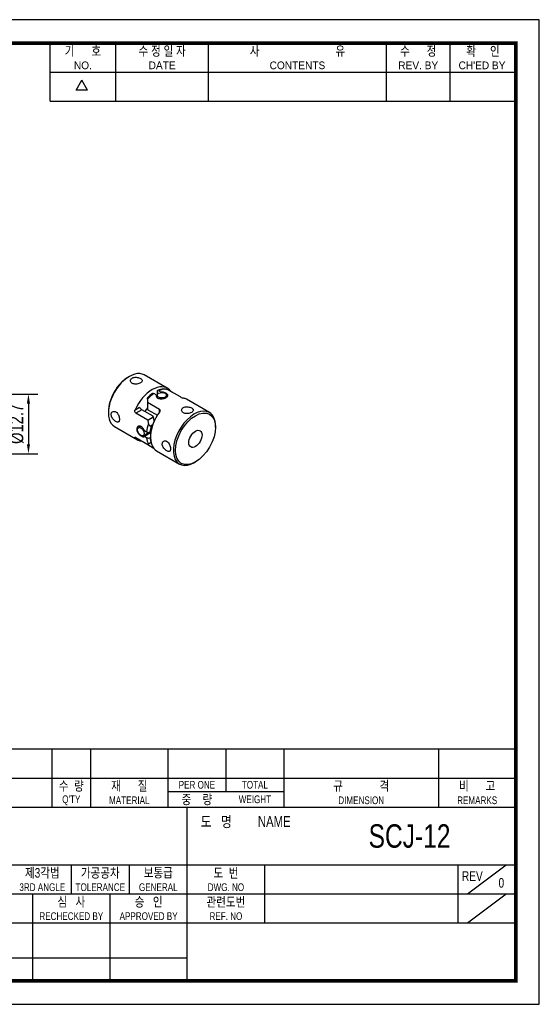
# Model space of a CAD drawing. Header units: millimetres. Extents: x 0 to 297, y 0 to 210.
# Tile 2 of 2: x 186 to 297, y 0 to 210. Entities that reach past the tile are written whole.
import ezdxf
from ezdxf.enums import TextEntityAlignment as Align

# ---------------------------------------------------------------- set-up
doc = ezdxf.new("R2010")
doc.units = ezdxf.units.MM
doc.header["$LTSCALE"] = 5
doc.layers.get('0').update_dxf_attribs({"linetype": 'CONTINUOUS'})
doc.layers.get('Defpoints').update_dxf_attribs({"linetype": 'CONTINUOUS'})
for name, color, linetype in [('BM', 2, 'CONTINUOUS'), ('D', 7, 'CONTINUOUS'), ('DIM', 7, 'CONTINUOUS')]:
    doc.layers.add(name, color=color, linetype=linetype)
doc.styles.get("Standard").update_dxf_attribs({"font": 'Gulim.ttf', "width": 0.8, "height": 3})
doc.dimstyles.new('LIM', dxfattribs={"dimtxt": 2, "dimasz": 2, "dimexe": 2, "dimexo": 1, "dimgap": 1, "dimtad": 1, "dimdec": 3, "dimzin": 9, "dimdsep": 46, "dimtxsty": 'Standard', "dimcen": 3, "dimclrd": 1, "dimclre": 1, "dimadec": 0, "dimazin": 0, "dimtfac": 1, "dimtdec": 3, "dimtmove": 0, "dimatfit": 3, "dimfxl": 0, "dimtolj": 1, "dimtzin": 0, "dimarcsym": 0})

# ---------------------------------------------------------------- blocks, each defined once
blk = doc.blocks.new('*D234')
at = {"layer": 'Defpoints', "color": 0}
for p in [(168.81, 130.14), (168.81, 117.44), (188.11, 117.44)]:
    blk.add_point(p, dxfattribs=at)
at = {"layer": 'DIM', "color": 1, "lineweight": -2}
for p, q in [((169.81, 130.14), (190.11, 130.14)), ((188.11, 128.14), (188.11, 119.44)), ((169.81, 117.44), (190.11, 117.44))]:
    blk.add_line(p, q, dxfattribs=at)
at = {"layer": 'DIM', "color": 1}
for points in [[(187.77, 128.14), (188.44, 128.14), (188.11, 130.14)], [(187.77, 119.44), (188.44, 119.44), (188.11, 117.44)]]:
    blk.add_solid(points, dxfattribs=at)
at = {"layer": 'DIM', "color": 0, "insert": (185.56, 123.79), "char_height": 3, "attachment_point": 5, "rotation": 90}
blk.add_mtext('\\A1;%%c12.7', dxfattribs=at)

msp = doc.modelspace()

# ---------------------------------------------------------------- linework, layer by layer
for p, q in [((192.7139, 192.6407), (192.7139, 205)), ((206.7211, 192.6407), (206.7211, 205)), ((226.4959, 192.6407), (226.4959, 205)), ((264.3976, 192.6407), (264.3976, 205)), ((277.9928, 192.6407), (277.9928, 205)), ((192.7139, 198.8204), (291.588, 198.8204)), ((198.2565, 194.9765), (199.4924, 197.1172)), ((200.7283, 194.9765), (199.4924, 197.1172)), ((200.7283, 194.9765), (198.2565, 194.9765)), ((192.7139, 192.6407), (291.588, 192.6407)), ((292, 54.437), (147.8086, 54.437)), ((193.1259, 54.437), (193.1259, 42.0778)), ((201.3654, 54.437), (201.3654, 42.0778)), ((217.8444, 54.437), (217.8444, 42.0778)), ((230.2037, 54.437), (230.2037, 45.3736)), ((242.563, 54.437), (242.563, 42.0778)), ((275.521, 54.437), (275.521, 42.0778)), ((147.8086, 48.2574), (292, 48.2574)), ((217.8444, 45.3736), (242.563, 45.3736)), ((147.8086, 42.0778), (292, 42.0778)), ((221.9642, 5), (221.9642, 42.0778)), ((147.8086, 29.7185), (292, 29.7185)), ((197.2457, 29.7185), (197.2457, 23.5389)), ((209.6049, 29.7185), (209.6049, 23.5389)), ((238.4432, 29.7185), (238.4432, 17.3593)), ((279.6407, 29.7185), (279.6407, 17.3593)), ((281.7006, 23.5389), (289.9401, 29.7185)), ((147.8086, 23.5389), (221.9642, 23.5389)), ((189.0061, 23.5389), (189.0061, 5)), ((205.4852, 23.5389), (205.4852, 5)), ((221.9642, 23.5389), (292, 23.5389)), ((281.7006, 17.3593), (289.9401, 23.5389)), ((147.8086, 17.3593), (292, 17.3593)), ((147.8086, 9.8798), (221.9642, 9.8798))]:
    msp.add_line(p, q)
msp.add_lwpolyline([(297, 210), (0, 210), (0, 0), (297, 0)], close=True)
msp.add_lwpolyline([(292, 205, 0.8, 0.8, 0), (5, 205, 0.8, 0.8, 0), (5, 5, 0.8, 0.8, 0), (292, 5, 0.8, 0.8, 0)], format="xyseb", close=True)
at = {"layer": 'BM', "linetype": 'Continuous'}
for p, q in [((209.6349, 133.9131), (209.4228, 133.7906)), ((217.6889, 131.4107), (212.8099, 134.2276)), ((215.3271, 129.978), (214.8321, 130.2638)), ((215.5392, 130.6689), (215.5392, 129.96)), ((215.8928, 130.8762), (216.3878, 130.5904)), ((216.3878, 130.4805), (216.3878, 130.5904)), ((220.5067, 129.534), (217.9611, 131.0037)), ((218.049, 130.953), (218.1757, 131.0262)), ((213.471, 129.0317), (213.471, 129.3213)), ((213.471, 129.0317), (213.471, 128.4113)), ((213.471, 128.4113), (216.0165, 126.9416)), ((213.471, 128.4113), (213.471, 127.0204)), ((215.3271, 129.978), (215.3271, 129.7684)), ((215.5392, 129.96), (215.5671, 129.9113)), ((215.5646, 129.9123), (215.5646, 129.3812)), ((217.5646, 129.4796), (217.5646, 129.9123)), ((226.6692, 126.2259), (221.7902, 129.0428)), ((205.1448, 126.3809), (205.1448, 126.136)), ((210.8522, 126.7979), (211.7716, 127.3287)), ((212.293, 126.8133), (210.9789, 126.0546)), ((213.5245, 124.5849), (210.9789, 126.0546)), ((214.7171, 125.4138), (212.293, 126.8133)), ((213.471, 127.0204), (213.5925, 126.8238)), ((213.5925, 126.8238), (215.6116, 125.658)), ((216.0165, 126.2715), (216.0165, 126.9416)), ((213.5245, 124.5849), (214.7291, 125.2804)), ((214.7218, 125.3646), (214.7171, 125.4138)), ((214.7291, 125.2804), (214.7171, 125.4138)), ((214.7613, 125.0337), (214.7223, 125.3646)), ((206.4599, 123.2291), (211.3389, 120.4122)), ((212.0333, 123.2661), (211.5744, 123.0011)), ((212.5744, 121.2691), (213.8608, 122.0118)), ((212.813, 122.3574), (213.3079, 122.0716)), ((214.1413, 121.8995), (212.813, 121.1326)), ((213.8146, 121.9851), (214.052, 121.848)), ((214.2437, 122.2036), (214.0177, 122.0732)), ((214.1413, 121.8995), (214.1905, 121.8711)), ((214.6116, 123.5796), (214.2801, 123.3882)), ((227.9843, 123.0741), (227.9843, 123.319)), ((210.9789, 120.8699), (210.8522, 120.7967)), ((210.9789, 120.8699), (213.5245, 119.4002)), ((213.3079, 120.8469), (212.813, 121.1326)), ((214.2547, 119.8217), (213.6944, 119.4982)), ((214.0177, 120.8484), (214.1252, 120.9105)), ((213.5245, 119.4002), (213.6944, 119.4982)), ((213.5245, 119.4002), (214.7266, 118.7061)), ((215.4402, 118.0443), (220.3192, 115.2274)), ((223.4942, 115.5419), (223.7063, 115.6644))]:
    msp.add_line(p, q, dxfattribs=at)
for centre, radius, start, end in [((219.2919, 123.7575), 8.0519, 125.911879, 136.295312), ((217.3209, 127.2382), 4.0287, 95.694741, 114.338947), ((220.3816, 133.0949), 3.0242, 223.162125, 237.485305), ((221.9024, 132.2169), 3.0242, 242.514695, 256.837875), ((223.3756, 126.1924), 8.6944, 186.021129, 192.594232), ((222.8265, 126.21), 8.1501, 188.216853, 193.453321), ((213.6613, 122.767), 0.78, 243.061657, 297.190716), ((213.6613, 121.547), 0.7843, 243.219871, 297.032502)]:
    msp.add_arc(centre, radius, start, end, dxfattribs=at)
for centre, major_axis, ratio, start_param, end_param in [((209.6349, 128.7283), (-3.175, -5.4993), 0.57735027, 3.14159265, 6.28318531), ((209.4228, 128.8508), (3.025, 5.2395), 0.57735027, 0.78539816, 2.35619449), ((214.5139, 125.9114), (-3.175, -5.4993), 0.57735027, 2.97337748, 4.88060415), ((215.3625, 125.4215), (3.175, 5.4993), 0.57735027, 0.90378474, 1.22023215), ((215.3625, 125.4215), (3.175, 5.4993), 0.57735027, 0.35056418, 0.66701158), ((213.471, 126.5136), (8.9803, 0), 0.57735027, 1.04719755, 1.13596234), ((218.6152, 123.5436), (-3.175, -5.4993), 0.57735027, 3.14159265, 3.30980782), ((212.1251, 127.1246), (-0.3784, 0.3568), 0.28009823, 0.70165561, 2.27245194), ((215.0089, 125.6256), (1.875, 3.2476), 0.57735027, 1.40521008, 1.65891745), ((218.6152, 123.5436), (3.175, 5.4993), 0.57735027, 1.40258116, 3.14159265), ((223.4942, 120.7267), (3.175, 5.4993), 0.57735027, 0, 3.92699082), ((223.4942, 120.7267), (3.175, 5.4993), 0.57735027, 5.49778714, 6.28318531), ((219.6581, 122.9414), (-4.4901, 7.7771), 0.57735027, 1.04719755, 1.13596234), ((217.7666, 124.0335), (-3.175, -5.4993), 0.57735027, 5.06295316, 5.37940056), ((218.1202, 123.8294), (-2.925, -5.0662), 0.57735027, 5.1168454, 5.36922818), ((214.5139, 125.9114), (3.175, 5.4993), 0.57735027, 2.97337748, 3.40339204), ((217.7666, 124.0335), (-3.175, -5.4993), 0.57735027, 5.61617373, 5.93262113), ((218.1202, 123.8294), (-2.925, -5.0662), 0.57735027, 5.6263461, 5.82530288)]:
    msp.add_ellipse(centre, major_axis=major_axis, ratio=ratio, start_param=start_param, end_param=end_param, dxfattribs=at)
for centre, major_axis in [((216.5646, 129.9123), (-1, 0)), ((223.7063, 120.6042), (-3.025, -5.2395)), ((212.0744, 122.1351), (0.5, -0.866)), ((223.7063, 120.6042), (-1, -1.7321))]:
    msp.add_ellipse(centre, major_axis=major_axis, ratio=0.57735027, dxfattribs=at)
for points, knots in [([(212.0037, 133.4646), (211.9059, 133.5211), (211.7899, 133.5727), (211.6657, 133.6145), (211.5415, 133.6563), (211.4056, 133.6894), (211.2689, 133.7098), (211.1305, 133.7304), (210.9875, 133.7384), (210.8513, 133.7314), (210.714, 133.7242), (210.5797, 133.7015), (210.4599, 133.6635), (210.3417, 133.626), (210.2343, 133.5726), (210.1468, 133.5077), (210.0605, 133.4436), (209.9913, 133.3664), (209.9446, 133.2836), (209.8976, 133.2002), (209.8721, 133.1087), (209.87, 133.0181), (209.8678, 132.926), (209.8897, 132.8322), (209.9341, 132.7463), (209.9786, 132.6602), (210.0469, 132.5796), (210.1334, 132.5126), (210.2185, 132.4467), (210.3236, 132.3921), (210.4397, 132.3533), (210.5548, 132.3147), (210.6839, 132.2905), (210.8166, 132.2812), (210.951, 132.2718), (211.0927, 132.2773), (211.2306, 132.2954), (211.3705, 132.3138), (211.5103, 132.3456), (211.6384, 132.3868), (211.7658, 132.4277), (211.8851, 132.479), (211.9863, 132.5355), (212.0857, 132.5912), (212.1702, 132.6535), (212.2329, 132.7178), (212.2954, 132.7819), (212.3379, 132.8499), (212.3573, 132.9175), (212.377, 132.9863), (212.3732, 133.0567), (212.3464, 133.1251), (212.3193, 133.1942), (212.2679, 133.2631), (212.1962, 133.3277), (212.143, 133.3755), (212.0778, 133.4219), (212.0037, 133.4646)], [0, 0, 0, 0, 0.05299333, 0.05299333, 0.05299333, 0.10594257, 0.10594257, 0.10594257, 0.15955139, 0.15955139, 0.15955139, 0.21363078, 0.21363078, 0.21363078, 0.2670084, 0.2670084, 0.2670084, 0.3196274, 0.3196274, 0.3196274, 0.37256906, 0.37256906, 0.37256906, 0.42642662, 0.42642662, 0.42642662, 0.48040437, 0.48040437, 0.48040437, 0.53346815, 0.53346815, 0.53346815, 0.58602283, 0.58602283, 0.58602283, 0.63925191, 0.63925191, 0.63925191, 0.6932936, 0.6932936, 0.6932936, 0.74703153, 0.74703153, 0.74703153, 0.79984096, 0.79984096, 0.79984096, 0.85252631, 0.85252631, 0.85252631, 0.90605684, 0.90605684, 0.90605684, 0.96014428, 0.96014428, 0.96014428, 1, 1, 1, 1]), ([(214.569, 130.2791), (214.5953, 130.2981), (214.6272, 130.3091), (214.6619, 130.3113), (214.6966, 130.3134), (214.7351, 130.3067), (214.7741, 130.2917), (214.7933, 130.2844), (214.8127, 130.275), (214.8321, 130.2638)], [0.466688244, 0.466688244, 0.466688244, 0.466688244, 0.681237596, 0.681237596, 0.681237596, 0.895462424, 0.895462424, 0.895462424, 1, 1, 1, 1]), ([(215.3271, 129.978), (215.3271, 129.978), (215.3271, 129.9779), (215.3271, 129.9779), (215.3074, 129.8875), (215.3111, 129.7929), (215.338, 129.7035), (215.3651, 129.6133), (215.4165, 129.5259), (215.4882, 129.4502), (215.5414, 129.394), (215.6066, 129.3433), (215.6807, 129.3005), (215.7785, 129.244), (215.8945, 129.2004), (216.0187, 129.1725), (216.1429, 129.1447), (216.2788, 129.1318), (216.4155, 129.1332), (216.5539, 129.1346), (216.6969, 129.1507), (216.8331, 129.1782), (216.9704, 129.2059), (217.1047, 129.2461), (217.2244, 129.2941), (217.3427, 129.3415), (217.4501, 129.3978), (217.5376, 129.4581), (217.6238, 129.5175), (217.6931, 129.5824), (217.7398, 129.6483), (217.7868, 129.7146), (217.8123, 129.7838), (217.8144, 129.8521), (217.8166, 129.9216), (217.7946, 129.9921), (217.7503, 130.0597), (217.7058, 130.1274), (217.6375, 130.1943), (217.551, 130.2557), (217.4659, 130.316), (217.3608, 130.3727), (217.2447, 130.4208), (217.1296, 130.4685), (217.0005, 130.509), (216.8678, 130.538), (216.7334, 130.5673), (216.5917, 130.5856), (216.4538, 130.5896), (216.4317, 130.5902), (216.4097, 130.5905), (216.3878, 130.5904)], [0, 0, 0, 0, 0.00003749, 0.00003749, 0.00003749, 0.06735501, 0.06735501, 0.06735501, 0.13537286, 0.13537286, 0.13537286, 0.18549356, 0.18549356, 0.18549356, 0.25213552, 0.25213552, 0.25213552, 0.31872201, 0.31872201, 0.31872201, 0.38613798, 0.38613798, 0.38613798, 0.45414571, 0.45414571, 0.45414571, 0.52127092, 0.52127092, 0.52127092, 0.58744214, 0.58744214, 0.58744214, 0.65401911, 0.65401911, 0.65401911, 0.72174788, 0.72174788, 0.72174788, 0.78962779, 0.78962779, 0.78962779, 0.85635834, 0.85635834, 0.85635834, 0.92244867, 0.92244867, 0.92244867, 0.98938709, 0.98938709, 0.98938709, 1, 1, 1, 1]), ([(215.8928, 130.8762), (215.7995, 130.9301), (215.7073, 130.9382), (215.5772, 130.8613), (215.5392, 130.7762), (215.5392, 130.6689)], [0, 0, 0, 0, 0.5, 0.5, 1, 1, 1, 1]), ([(216.921, 131.2484), (216.9569, 131.2516), (216.9933, 131.2523), (217.1061, 131.2478), (217.1811, 131.2354), (217.254, 131.2158)], [0.631398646, 0.631398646, 0.631398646, 0.631398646, 0.75, 0.75, 1, 1, 1, 1]), ([(206.7176, 126.35), (206.6197, 126.4065), (206.5171, 126.4424), (206.4187, 126.4553), (206.3204, 126.4682), (206.2238, 126.4584), (206.1378, 126.4277), (206.0508, 126.3967), (205.9723, 126.3434), (205.9103, 126.273), (205.8479, 126.202), (205.8005, 126.1117), (205.7734, 126.0101), (205.7468, 125.9099), (205.7393, 125.7958), (205.7518, 125.6779), (205.7642, 125.5615), (205.7964, 125.4381), (205.8448, 125.3172), (205.8935, 125.1957), (205.96, 125.0733), (206.0374, 124.9591), (206.1161, 124.843), (206.2083, 124.7319), (206.3049, 124.6342), (206.4017, 124.5362), (206.5056, 124.4488), (206.6069, 124.3789), (206.7065, 124.3102), (206.8063, 124.2565), (206.898, 124.2225), (206.9889, 124.1888), (207.0745, 124.1735), (207.1489, 124.1781), (207.2242, 124.1828), (207.2903, 124.2082), (207.3436, 124.2531), (207.3976, 124.2986), (207.4399, 124.3656), (207.4683, 124.4495), (207.4966, 124.5329), (207.5119, 124.6353), (207.5134, 124.7485), (207.515, 124.8598), (207.5033, 124.9845), (207.4789, 125.112), (207.4546, 125.2393), (207.4171, 125.3727), (207.3682, 125.5011), (207.3184, 125.6315), (207.2556, 125.7603), (207.1829, 125.8761), (207.1096, 125.9931), (207.0241, 126.1001), (206.9324, 126.1874), (206.8643, 126.2521), (206.7916, 126.3072), (206.7176, 126.35)], [0, 0, 0, 0, 0.05299333, 0.05299333, 0.05299333, 0.10594257, 0.10594257, 0.10594257, 0.15955139, 0.15955139, 0.15955139, 0.21363078, 0.21363078, 0.21363078, 0.2670084, 0.2670084, 0.2670084, 0.3196274, 0.3196274, 0.3196274, 0.37256906, 0.37256906, 0.37256906, 0.42642662, 0.42642662, 0.42642662, 0.48040437, 0.48040437, 0.48040437, 0.53346815, 0.53346815, 0.53346815, 0.58602283, 0.58602283, 0.58602283, 0.63925191, 0.63925191, 0.63925191, 0.6932936, 0.6932936, 0.6932936, 0.74703153, 0.74703153, 0.74703153, 0.79984096, 0.79984096, 0.79984096, 0.85252631, 0.85252631, 0.85252631, 0.90605684, 0.90605684, 0.90605684, 0.96014428, 0.96014428, 0.96014428, 1, 1, 1, 1]), ([(210.9789, 126.0546), (210.8762, 126.1139), (210.8063, 126.24), (210.7765, 126.4495), (210.7781, 126.522), (210.8015, 126.6646), (210.8226, 126.7327), (210.8522, 126.7979)], [0, 0, 0, 0, 0.5, 0.5, 0.75, 0.75, 1, 1, 1, 1]), ([(216.0165, 126.9416), (216.1193, 126.8823), (216.1687, 126.7681), (216.1592, 126.5813), (216.1434, 126.517), (216.0924, 126.3903), (216.0583, 126.3298), (216.0165, 126.2715)], [0, 0, 0, 0, 0.5, 0.5, 0.75, 0.75, 1, 1, 1, 1]), ([(221.1254, 126.157), (221.2232, 126.1005), (221.3392, 126.0568), (221.4634, 126.029), (221.5876, 126.0012), (221.7235, 125.9883), (221.8602, 125.9897), (221.9986, 125.9911), (222.1416, 126.0071), (222.2778, 126.0347), (222.4151, 126.0624), (222.5494, 126.1026), (222.6692, 126.1506), (222.7874, 126.198), (222.8948, 126.2543), (222.9823, 126.3146), (223.0686, 126.374), (223.1378, 126.4389), (223.1845, 126.5048), (223.2315, 126.5711), (223.257, 126.6403), (223.2591, 126.7086), (223.2613, 126.7781), (223.2394, 126.8486), (223.195, 126.9162), (223.1505, 126.9839), (223.0822, 127.0508), (222.9957, 127.1121), (222.9106, 127.1725), (222.8055, 127.2291), (222.6894, 127.2773), (222.5743, 127.3249), (222.4452, 127.3655), (222.3125, 127.3945), (222.1781, 127.4238), (222.0364, 127.4421), (221.8985, 127.4461), (221.7587, 127.4501), (221.6188, 127.4394), (221.4907, 127.4131), (221.3633, 127.3869), (221.244, 127.3446), (221.1428, 127.2889), (221.0434, 127.2341), (220.9589, 127.165), (220.8963, 127.0877), (220.8337, 127.0106), (220.7912, 126.9233), (220.7718, 126.8344), (220.7521, 126.744), (220.7559, 126.6494), (220.7827, 126.56), (220.8098, 126.4698), (220.8612, 126.3824), (220.933, 126.3067), (220.9861, 126.2505), (221.0513, 126.1997), (221.1254, 126.157)], [0, 0, 0, 0, 0.05299333, 0.05299333, 0.05299333, 0.10594257, 0.10594257, 0.10594257, 0.15955139, 0.15955139, 0.15955139, 0.21363078, 0.21363078, 0.21363078, 0.2670084, 0.2670084, 0.2670084, 0.3196274, 0.3196274, 0.3196274, 0.37256906, 0.37256906, 0.37256906, 0.42642662, 0.42642662, 0.42642662, 0.48040437, 0.48040437, 0.48040437, 0.53346815, 0.53346815, 0.53346815, 0.58602283, 0.58602283, 0.58602283, 0.63925191, 0.63925191, 0.63925191, 0.6932936, 0.6932936, 0.6932936, 0.74703153, 0.74703153, 0.74703153, 0.79984096, 0.79984096, 0.79984096, 0.85252631, 0.85252631, 0.85252631, 0.90605684, 0.90605684, 0.90605684, 0.96014428, 0.96014428, 0.96014428, 1, 1, 1, 1]), ([(212.813, 122.3574), (212.8129, 122.3575), (212.8129, 122.3575), (212.8129, 122.3576), (212.7632, 122.488), (212.7003, 122.6168), (212.6277, 122.7326), (212.5543, 122.8496), (212.4689, 122.9566), (212.3771, 123.0438), (212.3091, 123.1086), (212.2363, 123.1637), (212.1623, 123.2065), (212.0644, 123.263), (211.9618, 123.2989), (211.8634, 123.3118), (211.7651, 123.3247), (211.6685, 123.3149), (211.5825, 123.2842), (211.4955, 123.2531), (211.4171, 123.1999), (211.3551, 123.1295), (211.2926, 123.0585), (211.2452, 122.9682), (211.2182, 122.8666), (211.1915, 122.7664), (211.184, 122.6523), (211.1966, 122.5343), (211.2089, 122.418), (211.2411, 122.2946), (211.2895, 122.1737), (211.3383, 122.0521), (211.4047, 121.9298), (211.4821, 121.8156), (211.5608, 121.6995), (211.653, 121.5884), (211.7496, 121.4906), (211.8464, 121.3927), (211.9503, 121.3053), (212.0516, 121.2354), (212.1512, 121.1667), (212.251, 121.113), (212.3428, 121.079), (212.4337, 121.0453), (212.5192, 121.0299), (212.5936, 121.0346), (212.6689, 121.0393), (212.7351, 121.0647), (212.7883, 121.1096), (212.7968, 121.1168), (212.805, 121.1245), (212.813, 121.1326)], [0, 0, 0, 0, 0.00003749, 0.00003749, 0.00003749, 0.06735501, 0.06735501, 0.06735501, 0.13537286, 0.13537286, 0.13537286, 0.18549356, 0.18549356, 0.18549356, 0.25213552, 0.25213552, 0.25213552, 0.31872201, 0.31872201, 0.31872201, 0.38613798, 0.38613798, 0.38613798, 0.45414571, 0.45414571, 0.45414571, 0.52127092, 0.52127092, 0.52127092, 0.58744214, 0.58744214, 0.58744214, 0.65401911, 0.65401911, 0.65401911, 0.72174788, 0.72174788, 0.72174788, 0.78962779, 0.78962779, 0.78962779, 0.85635834, 0.85635834, 0.85635834, 0.92244867, 0.92244867, 0.92244867, 0.98938709, 0.98938709, 0.98938709, 1, 1, 1, 1]), ([(214.0018, 121.8184), (213.97, 121.8108), (213.9356, 121.8081), (213.8988, 121.8101), (213.8222, 121.8143), (213.7333, 121.8394), (213.638, 121.8827), (213.6378, 121.8827), (213.6377, 121.8828), (213.6375, 121.8828)], [0.05623602, 0.05623602, 0.05623602, 0.05623602, 0.08902543, 0.08902543, 0.08902543, 0.157341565, 0.157341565, 0.157341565, 0.157437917, 0.157437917, 0.157437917, 0.157437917]), ([(213.6944, 123.8665), (213.7139, 123.7936), (213.7404, 123.723), (213.8114, 123.5875), (213.8556, 123.5238), (213.9631, 123.4184), (214.0265, 123.3777), (214.1597, 123.3458), (214.2255, 123.3566), (214.2801, 123.3882)], [0, 0, 0, 0, 0.25, 0.25, 0.5, 0.5, 0.75, 0.75, 1, 1, 1, 1]), ([(210.8522, 120.7967), (210.8175, 120.8331), (210.7936, 120.8656), (210.7844, 120.8898), (210.7772, 120.9083), (210.7786, 120.9224), (210.7895, 120.9295), (210.8004, 120.9367), (210.8215, 120.9368), (210.8515, 120.9283), (210.8774, 120.9209), (210.9107, 120.9068), (210.9483, 120.8869), (210.9582, 120.8816), (210.9684, 120.8759), (210.9789, 120.8699)], [0, 0, 0, 0, 0.29684631, 0.29684631, 0.29684631, 0.52350933, 0.52350933, 0.52350933, 0.7523319, 0.7523319, 0.7523319, 0.94896129, 0.94896129, 0.94896129, 1, 1, 1, 1]), ([(217.607, 118.0217), (217.7049, 117.9652), (217.8006, 117.9253), (217.8868, 117.9054), (217.973, 117.8856), (218.0521, 117.8852), (218.1193, 117.905), (218.1872, 117.9251), (218.2449, 117.9663), (218.2891, 118.0265), (218.3338, 118.0871), (218.3661, 118.1688), (218.3844, 118.2653), (218.4025, 118.3606), (218.4074, 118.4732), (218.399, 118.5935), (218.3907, 118.7122), (218.3691, 118.8418), (218.3354, 118.9711), (218.3014, 119.1012), (218.2542, 119.2346), (218.1961, 119.36), (218.1371, 119.4875), (218.0651, 119.6102), (217.9843, 119.7171), (217.9034, 119.8242), (217.8113, 119.9185), (217.715, 119.9912), (217.6202, 120.0627), (217.5186, 120.1153), (217.4188, 120.1447), (217.32, 120.1738), (217.2203, 120.181), (217.1289, 120.1665), (217.0362, 120.1519), (216.9496, 120.1146), (216.8772, 120.0587), (216.8038, 120.0019), (216.7432, 119.9244), (216.7019, 119.8331), (216.6608, 119.7423), (216.6378, 119.6354), (216.6355, 119.5218), (216.6332, 119.4101), (216.6508, 119.2888), (216.6864, 119.1678), (216.7219, 119.047), (216.7762, 118.9232), (216.8436, 118.8054), (216.912, 118.6858), (216.9958, 118.5692), (217.0866, 118.4638), (217.1783, 118.3575), (217.2797, 118.2596), (217.3812, 118.178), (217.4564, 118.1174), (217.5329, 118.0645), (217.607, 118.0217)], [0, 0, 0, 0, 0.05299333, 0.05299333, 0.05299333, 0.10594257, 0.10594257, 0.10594257, 0.15955139, 0.15955139, 0.15955139, 0.21363078, 0.21363078, 0.21363078, 0.2670084, 0.2670084, 0.2670084, 0.3196274, 0.3196274, 0.3196274, 0.37256906, 0.37256906, 0.37256906, 0.42642662, 0.42642662, 0.42642662, 0.48040437, 0.48040437, 0.48040437, 0.53346815, 0.53346815, 0.53346815, 0.58602283, 0.58602283, 0.58602283, 0.63925191, 0.63925191, 0.63925191, 0.6932936, 0.6932936, 0.6932936, 0.74703153, 0.74703153, 0.74703153, 0.79984096, 0.79984096, 0.79984096, 0.85252631, 0.85252631, 0.85252631, 0.90605684, 0.90605684, 0.90605684, 0.96014428, 0.96014428, 0.96014428, 1, 1, 1, 1])]:
    msp.add_open_spline(points, degree=3, knots=knots, dxfattribs=at)

# ---------------------------------------------------------------- texts
at = {"layer": 'D', "width": 0.8}
for s, height, p in [('기      호', 2.05988, (199.7175, 203.3521)), ('수 정 일 자', 2.05988, (216.6085, 203.3521)), ('사                           유', 2.059877, (245.4468, 203.3521)), ('수      정', 2.05988, (271.1952, 203.3521)), ('확     인', 2.05988, (284.9964, 203.3521)), ('수  량', 2.05988, (197.2457, 46.6095)), ('재      질', 2.05988, (209.6049, 46.6095)), ('PER ONE', 1.6479, (224.0241, 46.8155)), ('TOTAL', 1.6479, (236.3833, 46.8155)), ('규             격', 2.059877, (259.042, 46.6095)), ('비      고', 2.05988, (283.7605, 46.6095)), ("Q'TY", 1.6479, (197.2457, 43.5197)), ('MATERIAL', 1.6479, (209.6049, 43.5197)), ('중    량', 2.05988, (224.0241, 43.7257)), ('WEIGHT', 1.6479, (236.3833, 43.7257)), ('DIMENSION', 1.6479, (259.042, 43.5197)), ('REMARKS', 1.6479, (283.7605, 43.5197)), ('도   명', 2.30706, (228.1438, 38.988)), ('NAME', 2.30706, (240.5031, 38.988)), ('SCJ-12', 5, (269.3414, 35.8982)), ('제3각법', 2.05988, (191.066, 28.0706)), ('가공공차', 2.05988, (203.4253, 28.0706)), ('보통급', 2.05988, (215.7845, 28.0706)), ('도  번', 2.05988, (230.2037, 28.0706)), ('REV', 2.05988, (282.7306, 27.3497)), ('3RD ANGLE', 1.6479, (191.066, 24.9808)), ('TOLERANCE', 1.6479, (203.4253, 24.9808)), ('GENERAL', 1.6479, (215.7845, 24.9808)), ('DWG. NO', 1.6479, (230.2037, 24.9808)), ('0', 2.0599, (288.9102, 25.9078)), ('심   사', 2.05988, (197.2457, 21.891)), ('승   인', 2.05988, (213.7247, 21.891)), ('관련도번', 2.05988, (230.2037, 21.891)), ('REF. NO', 1.6479, (230.2037, 18.8012))]:
    msp.add_text(s, height=height, dxfattribs=at).set_placement(p, align=Align.MIDDLE)
at = {"layer": 'D'}
for s, p in [('NO.', (199.7175, 200.2623)), ('DATE', (216.6085, 200.2623)), ('CONTENTS', (245.4468, 200.2623)), ('REV. BY', (271.1952, 200.2623)), ("CH'ED BY", (284.7904, 200.2623))]:
    msp.add_text(s, height=1.6479, dxfattribs=at).set_placement(p, align=Align.MIDDLE)
at = {"layer": 'D', "width": 0.8}
for s, p in [('RECHECKED BY', (197.2457, 17.9772)), ('APPROVED BY', (213.7247, 17.9772))]:
    msp.add_text(s, height=1.647902, dxfattribs=at).set_placement(p, align=Align.CENTER)

# ---------------------------------------------------------------- dimensions: what is measured, and where the dimension line sits
at = {"layer": 'DIM'}
dim = msp.add_linear_dim(base=(188.1059, 117.4351), p1=(168.8059, 130.1351), p2=(168.8059, 117.4351), angle=90, text='%%c12.7', dimstyle='LIM', dxfattribs=at)
dim.commit()
dim.dimension.update_dxf_attribs({"geometry": '*D234', "text_midpoint": (185.5639, 123.7851)})

doc.saveas('drawing.dxf')
